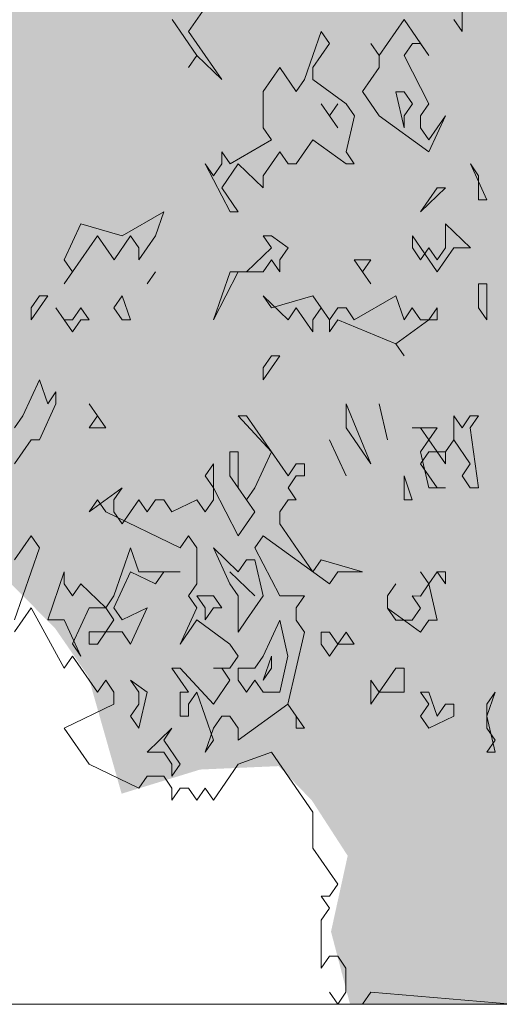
# Model space of a CAD drawing. Header units: metres. Extents: x -52 to 321, y -8 to 26.
# Tile 68 of 256: x -40.358 to -39.901, y 0 to 0.939. Entities that reach past the tile are written whole.
import ezdxf

# ---------------------------------------------------------------- set-up
doc = ezdxf.new("R2010")
doc.units = ezdxf.units.M
doc.header["$MEASUREMENT"] = 0
doc.linetypes.add('Strichlinie weit', pattern=[1.058333, 0.635, -0.423333])
for name, color, linetype in [('60 Auffüllung gesamt', 7, 'Continuous'), ('60 Pflanzen außen', 7, 'Continuous'), ('70 Kanal', 7, 'Continuous')]:
    doc.layers.add(name, color=color, linetype=linetype)

# ---------------------------------------------------------------- blocks, each defined once
blk = doc.blocks.new('Sträucher 27[12]_1', base_point=(-39.87335, 0))
at = {"layer": '60 Pflanzen außen', "linetype": 'Continuous', "lineweight": 0, "true_color": 0xffffff}
h = blk.add_hatch(color=7, dxfattribs=at)
h.paths.add_polyline_path([(-40.04332, 0.00002), (-39.7955, -0.00001), (-39.76145, 0.08896), (-39.73422, 0.04622), (-39.6616, -0.00002), (-39.61394, 0.03963), (-39.54132, -0.00003), (-39.49365, 0.03633), (-39.50046, 0.06263), (-39.50726, 0.14482), (-39.47095, 0.15468), (-39.45505, 0.23686), (-39.40286, 0.23686), (-39.37789, 0.29931), (-39.38014, 0.44856), (-39.35744, 0.51102), (-39.28028, 0.50444), (-39.24623, 0.56361), (-39.26211, 0.62278), (-39.25303, 0.68195), (-39.21671, 0.70496), (-39.17726, 0.79372), (-39.26435, 0.91865), (-39.24392, 1.03699), (-39.26661, 1.07973), (-39.28475, 1.16192), (-39.34874, 1.27369), (-39.38959, 1.27041), (-39.41683, 1.20795), (-39.47357, 1.23426), (-39.45541, 1.29014), (-39.53483, 1.35589), (-39.60291, 1.36576), (-39.64604, 1.36248), (-39.70959, 1.2803), (-39.69824, 1.32632), (-39.68234, 1.42823), (-39.70276, 1.4882), (-39.77766, 1.44796), (-39.81851, 1.42496), (-39.85708, 1.48821), (-39.90021, 1.43811), (-39.94333, 1.37566), (-39.9388, 1.32635), (-39.92973, 1.24087), (-39.96378, 1.21129), (-39.98873, 1.29677), (-40.00234, 1.36909), (-40.03865, 1.34937), (-40.06817, 1.24417), (-40.09995, 1.15213), (-40.12718, 1.23103), (-40.1771, 1.24747), (-40.25881, 1.21132), (-40.28605, 1.11139), (-40.30421, 1.04235), (-40.39726, 1.0062), (-40.4109, 0.84183), (-40.46764, 0.77938), (-40.50623, 0.70706), (-40.54027, 0.65118), (-40.56031, 0.55256), (-40.49263, 0.50324), (-40.44497, 0.46378), (-40.3769, 0.41118), (-40.3247, 0.35858), (-40.29293, 0.31255), (-40.26117, 0.20078), (-40.18628, 0.22378), (-40.11139, 0.22706), (-40.07962, 0.19418), (-40.04558, 0.14158), (-40.06147, 0.06926)])
h.paths.add_polyline_path([(-39.70469, 0.2862), (-39.61617, 0.42754), (-39.57078, 0.4374), (-39.57759, 0.38809)], flags=0)
at = {"layer": '60 Pflanzen außen', "color": 8, "linetype": 'Continuous', "lineweight": 18}
for p, q in [((-40.19728, 0.9273), (-40.17357, 0.96164)), ((-39.93648, 0.92728), (-39.93648, 0.95017)), ((-40.21309, 0.93875), (-40.18938, 0.90441)), ((-39.9918, 0.93873), (-40.01552, 0.90439)), ((-39.9681, 0.90438), (-39.9918, 0.93873)), ((-39.94439, 0.93873), (-39.93648, 0.92728)), ((-40.17358, 0.89296), (-40.19728, 0.9273)), ((-40.07084, 0.92729), (-40.08665, 0.8815)), ((-40.06293, 0.91584), (-40.07084, 0.92729)), ((-40.07874, 0.89295), (-40.06293, 0.91584)), ((-40.02342, 0.91584), (-40.01552, 0.90439)), ((-40.01552, 0.90439), (-40.02342, 0.91584)), ((-39.99181, 0.90439), (-39.9839, 0.91583)), ((-39.9839, 0.91583), (-39.976, 0.91583)), ((-39.976, 0.91583), (-39.9681, 0.90438)), ((-40.18938, 0.90441), (-40.19729, 0.89296)), ((-40.19729, 0.89296), (-40.18938, 0.90441)), ((-40.18938, 0.90441), (-40.16568, 0.88151)), ((-40.01552, 0.90439), (-40.01552, 0.89294)), ((-39.9681, 0.85859), (-39.99181, 0.90439)), ((-40.16568, 0.88151), (-40.17358, 0.89296)), ((-40.11035, 0.89295), (-40.12616, 0.87006)), ((-40.09455, 0.87005), (-40.11035, 0.89295)), ((-40.07874, 0.8815), (-40.07874, 0.89295)), ((-40.01552, 0.89294), (-40.03133, 0.87005)), ((-40.08665, 0.8815), (-40.09455, 0.87005)), ((-40.04713, 0.8586), (-40.07874, 0.8815)), ((-40.12616, 0.87006), (-40.12617, 0.83571)), ((-40.03133, 0.87005), (-40.01552, 0.84715)), ((-39.99181, 0.87004), (-39.99971, 0.87004)), ((-39.99971, 0.87004), (-39.99181, 0.8357)), ((-39.98391, 0.85859), (-39.99181, 0.87004)), ((-40.07084, 0.8586), (-40.05504, 0.83571)), ((-40.06294, 0.84715), (-40.07084, 0.8586)), ((-40.06294, 0.84715), (-40.05504, 0.8586)), ((-40.05504, 0.8586), (-40.06294, 0.84715)), ((-40.03923, 0.84715), (-40.04713, 0.8586)), ((-39.99181, 0.84715), (-39.98391, 0.85859)), ((-39.97601, 0.84715), (-39.9681, 0.85859)), ((-40.05504, 0.83571), (-40.06294, 0.84715)), ((-40.04714, 0.81281), (-40.03923, 0.84715)), ((-40.01552, 0.84715), (-39.96811, 0.8128)), ((-39.99181, 0.8357), (-39.99181, 0.84715)), ((-39.97601, 0.8357), (-39.97601, 0.84715)), ((-39.96811, 0.8128), (-39.9523, 0.84714)), ((-39.9523, 0.84714), (-39.96811, 0.82425)), ((-40.12617, 0.83571), (-40.11826, 0.82426)), ((-39.96811, 0.82425), (-39.97601, 0.8357)), ((-40.11826, 0.82426), (-40.15778, 0.80137)), ((-40.09456, 0.80137), (-40.07875, 0.82426)), ((-40.07875, 0.82426), (-40.04714, 0.80136)), ((-40.15778, 0.80137), (-40.16568, 0.81282)), ((-40.16568, 0.81282), (-40.16568, 0.80137)), ((-40.12617, 0.78992), (-40.11036, 0.81282)), ((-40.11036, 0.81282), (-40.10246, 0.80137)), ((-40.03924, 0.80136), (-40.04714, 0.81281)), ((-40.17359, 0.78993), (-40.18149, 0.80137)), ((-40.18149, 0.80137), (-40.15779, 0.75558)), ((-40.16568, 0.80137), (-40.17359, 0.78993)), ((-40.16569, 0.77848), (-40.14988, 0.80137)), ((-40.14988, 0.80137), (-40.12617, 0.77847)), ((-40.10246, 0.80137), (-40.09456, 0.80137)), ((-40.04714, 0.80136), (-40.03924, 0.80136)), ((-39.91279, 0.76701), (-39.92859, 0.80135)), ((-39.92859, 0.80135), (-39.92069, 0.7899)), ((-40.12617, 0.77847), (-40.12617, 0.78992)), ((-39.92069, 0.7899), (-39.92069, 0.76701)), ((-40.14988, 0.75558), (-40.16569, 0.77848)), ((-39.97602, 0.75556), (-39.9523, 0.77846)), ((-39.96021, 0.77846), (-39.97602, 0.75556)), ((-39.9523, 0.77846), (-39.96021, 0.77846)), ((-39.92069, 0.76701), (-39.91279, 0.76701)), ((-40.22101, 0.75559), (-40.26053, 0.7327)), ((-40.22892, 0.73269), (-40.22101, 0.75559)), ((-40.15779, 0.75558), (-40.14988, 0.75558)), ((-40.30004, 0.74415), (-40.31585, 0.70981)), ((-40.26053, 0.7327), (-40.30004, 0.74415)), ((-39.9286, 0.72122), (-39.95231, 0.74411)), ((-39.95231, 0.74411), (-39.95231, 0.72122)), ((-40.31585, 0.68691), (-40.28424, 0.7327)), ((-40.28424, 0.7327), (-40.26843, 0.7098)), ((-40.26843, 0.7098), (-40.25263, 0.73269)), ((-40.25263, 0.73269), (-40.24472, 0.72125)), ((-40.24472, 0.7098), (-40.22892, 0.73269)), ((-40.11827, 0.73268), (-40.12618, 0.73268)), ((-40.12618, 0.73268), (-40.11827, 0.72123)), ((-40.10247, 0.72123), (-40.11827, 0.73268)), ((-39.98392, 0.72122), (-39.98392, 0.73267)), ((-39.98392, 0.73267), (-39.96022, 0.69832)), ((-40.24472, 0.72125), (-40.24472, 0.7098)), ((-40.11827, 0.72123), (-40.14199, 0.69834)), ((-40.11037, 0.70979), (-40.10247, 0.72123)), ((-39.97602, 0.70977), (-39.98392, 0.72122)), ((-39.96812, 0.72122), (-39.97602, 0.70977)), ((-39.96021, 0.70977), (-39.96812, 0.72122)), ((-39.95231, 0.72122), (-39.96021, 0.70977)), ((-39.95231, 0.70977), (-39.94441, 0.72122)), ((-39.94441, 0.72122), (-39.9286, 0.72122)), ((-40.31585, 0.70981), (-40.30795, 0.69836)), ((-40.12618, 0.69834), (-40.11828, 0.70979)), ((-40.11828, 0.70979), (-40.11037, 0.69834)), ((-40.11037, 0.69834), (-40.11037, 0.70979)), ((-40.02344, 0.70978), (-40.03924, 0.70978)), ((-40.03924, 0.70978), (-40.02344, 0.68688)), ((-40.03134, 0.69833), (-40.02344, 0.70978)), ((-39.96022, 0.69832), (-39.95231, 0.70977)), ((-40.30795, 0.69836), (-40.31585, 0.68691)), ((-40.23682, 0.6869), (-40.22892, 0.69835)), ((-40.22892, 0.69835), (-40.23682, 0.6869)), ((-40.15779, 0.69834), (-40.1736, 0.65255)), ((-40.1736, 0.65255), (-40.14989, 0.69834)), ((-40.14199, 0.69834), (-40.15779, 0.69834)), ((-40.14989, 0.69834), (-40.12618, 0.69834)), ((-40.02344, 0.68688), (-40.03134, 0.69833)), ((-39.9128, 0.68687), (-39.9207, 0.68687)), ((-39.9207, 0.68687), (-39.9207, 0.66398)), ((-39.9128, 0.65253), (-39.9128, 0.68687)), ((-40.34747, 0.65257), (-40.33166, 0.67546)), ((-40.33956, 0.67546), (-40.34747, 0.66402)), ((-40.33166, 0.67546), (-40.33956, 0.67546)), ((-40.26053, 0.67546), (-40.26844, 0.66401)), ((-40.25263, 0.65256), (-40.26053, 0.67546)), ((-40.11828, 0.664), (-40.12618, 0.67544)), ((-40.12618, 0.67544), (-40.10247, 0.65255)), ((-40.07876, 0.67544), (-40.11828, 0.664)), ((-40.06296, 0.65254), (-40.07876, 0.67544)), ((-39.99973, 0.67543), (-40.03925, 0.65254)), ((-39.99183, 0.65254), (-39.99973, 0.67543)), ((-40.34747, 0.66402), (-40.34747, 0.65257)), ((-40.31586, 0.65257), (-40.32376, 0.66401)), ((-40.32376, 0.66401), (-40.30796, 0.64112)), ((-40.30005, 0.66401), (-40.30795, 0.65257)), ((-40.29215, 0.65256), (-40.30005, 0.66401)), ((-40.26844, 0.66401), (-40.26054, 0.65256)), ((-40.10247, 0.65255), (-40.09457, 0.66399)), ((-40.09457, 0.66399), (-40.07877, 0.6411)), ((-40.07877, 0.65254), (-40.07086, 0.66399)), ((-40.07086, 0.66399), (-40.06296, 0.65254)), ((-40.05506, 0.66399), (-40.06296, 0.65254)), ((-40.04715, 0.66399), (-40.05506, 0.66399)), ((-40.03925, 0.65254), (-40.04715, 0.66399)), ((-39.98393, 0.66398), (-39.99183, 0.65254)), ((-39.97603, 0.65253), (-39.98393, 0.66398)), ((-39.96022, 0.66398), (-39.96812, 0.65253)), ((-39.96022, 0.65253), (-39.96022, 0.66398)), ((-39.9207, 0.66398), (-39.9128, 0.65253)), ((-40.30795, 0.65257), (-40.31586, 0.65257)), ((-40.30796, 0.64112), (-40.30005, 0.65256)), ((-40.30005, 0.65256), (-40.29215, 0.65256)), ((-40.26054, 0.65256), (-40.25263, 0.65256)), ((-40.07877, 0.6411), (-40.07877, 0.65254)), ((-40.06296, 0.65254), (-40.06296, 0.64109)), ((-40.06296, 0.64109), (-40.05506, 0.65254)), ((-40.05506, 0.65254), (-39.99974, 0.62964)), ((-39.99974, 0.62964), (-39.96812, 0.65253)), ((-39.96812, 0.65253), (-39.97603, 0.65253)), ((-39.96812, 0.65253), (-39.96022, 0.65253)), ((-39.99974, 0.62964), (-39.99183, 0.61819)), ((-39.99183, 0.61819), (-39.99974, 0.62964)), ((-40.12619, 0.59531), (-40.11038, 0.6182)), ((-40.11828, 0.6182), (-40.12619, 0.60676)), ((-40.11038, 0.6182), (-40.11828, 0.6182)), ((-40.12619, 0.60676), (-40.12619, 0.59531)), ((-40.33957, 0.59533), (-40.35538, 0.56099)), ((-40.33167, 0.57243), (-40.33957, 0.59533)), ((-40.32377, 0.58388), (-40.33167, 0.57243)), ((-40.32377, 0.57243), (-40.32377, 0.58388)), ((-40.33958, 0.53809), (-40.32377, 0.57243)), ((-40.27635, 0.54953), (-40.29216, 0.57243)), ((-40.29216, 0.57243), (-40.28425, 0.56098)), ((-40.02346, 0.51517), (-40.04716, 0.57241)), ((-40.04716, 0.57241), (-40.04716, 0.54951)), ((-40.01555, 0.5724), (-40.00765, 0.53806)), ((-40.00765, 0.53806), (-40.01555, 0.5724)), ((-40.35538, 0.56099), (-40.36329, 0.54954)), ((-40.28425, 0.56098), (-40.29216, 0.54953)), ((-40.142, 0.56097), (-40.1499, 0.56097)), ((-40.1499, 0.56097), (-40.11829, 0.52662)), ((-40.10249, 0.50372), (-40.142, 0.56097)), ((-39.93652, 0.5495), (-39.94442, 0.56095)), ((-39.94442, 0.56095), (-39.94442, 0.53805)), ((-39.92862, 0.56095), (-39.93652, 0.5495)), ((-39.92862, 0.5495), (-39.92071, 0.56095)), ((-39.92071, 0.56095), (-39.92862, 0.56095)), ((-40.29216, 0.54953), (-40.27635, 0.54953)), ((-40.04716, 0.54951), (-40.02346, 0.51517)), ((-39.96023, 0.5495), (-39.98394, 0.5495)), ((-39.98394, 0.5495), (-39.97604, 0.5495)), ((-39.97604, 0.5495), (-39.96813, 0.53806)), ((-39.96813, 0.53806), (-39.96023, 0.5495)), ((-39.92072, 0.49226), (-39.92862, 0.5495)), ((-40.36329, 0.5152), (-40.34748, 0.53809)), ((-40.34748, 0.53809), (-40.33958, 0.53809)), ((-40.06297, 0.53806), (-40.04717, 0.50372)), ((-40.04717, 0.50372), (-40.06297, 0.53806)), ((-39.96813, 0.53806), (-39.97604, 0.52661)), ((-39.96023, 0.52661), (-39.96813, 0.53806)), ((-39.94442, 0.53805), (-39.95233, 0.52661)), ((-39.95233, 0.52661), (-39.94442, 0.53805)), ((-39.94442, 0.53805), (-39.92862, 0.51516)), ((-40.1499, 0.52662), (-40.15781, 0.52663)), ((-40.15781, 0.52663), (-40.15781, 0.50373)), ((-40.14991, 0.49228), (-40.1499, 0.52662)), ((-40.11829, 0.52662), (-40.1341, 0.49228)), ((-39.97604, 0.52661), (-39.96814, 0.49226)), ((-39.97604, 0.51516), (-39.96813, 0.52661)), ((-39.96813, 0.52661), (-39.96023, 0.52661)), ((-39.95233, 0.52661), (-39.96023, 0.52661)), ((-39.96023, 0.52661), (-39.95233, 0.51516)), ((-39.95233, 0.51516), (-39.95233, 0.52661)), ((-40.17362, 0.51518), (-40.18152, 0.50373)), ((-40.17362, 0.49228), (-40.17362, 0.51518)), ((-40.09458, 0.51517), (-40.10249, 0.50372)), ((-40.08668, 0.51517), (-40.09458, 0.51517)), ((-40.08668, 0.50372), (-40.08668, 0.51517)), ((-39.96023, 0.49226), (-39.97604, 0.51516)), ((-39.92862, 0.51516), (-39.93652, 0.50371)), ((-40.18152, 0.50373), (-40.17362, 0.49228)), ((-40.15781, 0.50373), (-40.1341, 0.46938)), ((-40.10249, 0.49228), (-40.09459, 0.50372)), ((-40.09459, 0.50372), (-40.08668, 0.50372)), ((-39.98394, 0.48082), (-39.99185, 0.50371)), ((-39.99185, 0.50371), (-39.99185, 0.48082)), ((-39.93652, 0.50371), (-39.92862, 0.49226)), ((-40.26055, 0.49229), (-40.29217, 0.4694)), ((-40.26846, 0.48085), (-40.26055, 0.49229)), ((-40.14991, 0.44649), (-40.17362, 0.49228)), ((-40.17362, 0.49228), (-40.17362, 0.48084)), ((-40.14201, 0.48083), (-40.14991, 0.49228)), ((-40.1341, 0.49228), (-40.14201, 0.48083)), ((-40.09459, 0.48083), (-40.10249, 0.49228)), ((-39.96814, 0.49226), (-39.95233, 0.49226)), ((-39.95233, 0.49226), (-39.96023, 0.49226)), ((-39.92862, 0.49226), (-39.92072, 0.49226)), ((-40.29217, 0.4694), (-40.28426, 0.48085)), ((-40.28426, 0.48085), (-40.27636, 0.4694)), ((-40.26846, 0.4694), (-40.26846, 0.48085)), ((-40.24475, 0.48084), (-40.26055, 0.45795)), ((-40.23684, 0.46939), (-40.24475, 0.48084)), ((-40.22894, 0.48084), (-40.23684, 0.46939)), ((-40.22104, 0.48084), (-40.22894, 0.48084)), ((-40.21313, 0.46939), (-40.22104, 0.48084)), ((-40.18942, 0.48084), (-40.21313, 0.46939)), ((-40.18152, 0.46939), (-40.18942, 0.48084)), ((-40.17362, 0.48084), (-40.18152, 0.46939)), ((-40.1104, 0.46938), (-40.10249, 0.48083)), ((-40.10249, 0.48083), (-40.09459, 0.48083)), ((-39.99185, 0.48082), (-39.98394, 0.48082)), ((-40.27636, 0.4694), (-40.20524, 0.43505)), ((-40.26055, 0.45795), (-40.26846, 0.4694)), ((-40.1341, 0.46938), (-40.14991, 0.44649)), ((-40.1104, 0.45793), (-40.1104, 0.46938)), ((-40.07879, 0.41214), (-40.1104, 0.45793)), ((-40.3633, 0.42362), (-40.34749, 0.44651)), ((-40.34749, 0.44651), (-40.33959, 0.43506)), ((-40.20524, 0.43505), (-40.19733, 0.44649)), ((-40.19733, 0.44649), (-40.18943, 0.43505)), ((-40.13411, 0.43504), (-40.1262, 0.44649)), ((-40.1262, 0.44649), (-40.06298, 0.40069)), ((-40.33959, 0.43506), (-40.3633, 0.36638)), ((-40.25265, 0.43505), (-40.26846, 0.38926)), ((-40.24475, 0.41216), (-40.25265, 0.43505)), ((-40.18943, 0.43505), (-40.18943, 0.4007)), ((-40.14992, 0.41215), (-40.17362, 0.43504)), ((-40.17362, 0.43504), (-40.15782, 0.4007)), ((-40.1104, 0.38925), (-40.13411, 0.43504)), ((-40.14201, 0.42359), (-40.14992, 0.41215)), ((-40.13411, 0.42359), (-40.14201, 0.42359)), ((-40.12621, 0.38925), (-40.13411, 0.42359)), ((-40.07088, 0.42359), (-40.07879, 0.41214)), ((-40.03137, 0.41214), (-40.07088, 0.42359)), ((-40.31588, 0.41216), (-40.33169, 0.36637)), ((-40.31588, 0.40072), (-40.31588, 0.41216)), ((-40.26847, 0.37781), (-40.25266, 0.41216)), ((-40.25266, 0.41216), (-40.22895, 0.40071)), ((-40.20524, 0.41215), (-40.24475, 0.41216)), ((-40.22895, 0.40071), (-40.22104, 0.41215)), ((-40.22104, 0.41215), (-40.20524, 0.41215)), ((-40.15782, 0.41215), (-40.13411, 0.38925)), ((-40.13411, 0.38925), (-40.15782, 0.41215)), ((-40.06298, 0.40069), (-40.05508, 0.41214)), ((-40.05508, 0.41214), (-40.03137, 0.41214)), ((-39.96815, 0.40068), (-39.97605, 0.41213)), ((-39.97605, 0.41213), (-39.96815, 0.40068)), ((-39.96815, 0.40068), (-39.96024, 0.41213)), ((-39.96024, 0.41213), (-39.96815, 0.40068)), ((-39.96024, 0.41213), (-39.95234, 0.40068)), ((-39.95234, 0.41213), (-39.96024, 0.41213)), ((-39.95234, 0.40068), (-39.95234, 0.41213)), ((-40.30798, 0.38927), (-40.31588, 0.40072)), ((-40.30008, 0.40071), (-40.30798, 0.38927)), ((-40.27637, 0.37782), (-40.30008, 0.40071)), ((-40.18943, 0.4007), (-40.19734, 0.38926)), ((-40.15782, 0.4007), (-40.14992, 0.38925)), ((-40.00766, 0.38924), (-39.99976, 0.40068)), ((-39.99976, 0.40068), (-40.00766, 0.38924)), ((-39.96815, 0.40068), (-39.97605, 0.38923)), ((-39.96025, 0.36634), (-39.96815, 0.40068)), ((-40.26846, 0.38926), (-40.27637, 0.37782)), ((-40.19734, 0.38926), (-40.18943, 0.37781)), ((-40.17363, 0.38925), (-40.18943, 0.38926)), ((-40.18943, 0.38926), (-40.18153, 0.37781)), ((-40.16573, 0.37781), (-40.17363, 0.38925)), ((-40.14992, 0.38925), (-40.14992, 0.35491)), ((-40.14202, 0.36636), (-40.12621, 0.38925)), ((-40.08669, 0.38925), (-40.1104, 0.38925)), ((-40.0946, 0.3778), (-40.08669, 0.38925)), ((-40.00766, 0.37779), (-40.00766, 0.38924)), ((-40.00766, 0.38924), (-40.00766, 0.37779)), ((-39.97605, 0.38923), (-39.98395, 0.38924)), ((-39.98395, 0.38924), (-39.97605, 0.37779)), ((-40.3633, 0.35493), (-40.3475, 0.37782)), ((-40.3475, 0.37782), (-40.31589, 0.32058)), ((-40.30798, 0.34348), (-40.29217, 0.37782)), ((-40.29217, 0.37782), (-40.27637, 0.37782)), ((-40.27637, 0.37782), (-40.26847, 0.36637)), ((-40.26056, 0.36637), (-40.26847, 0.37781)), ((-40.23685, 0.37781), (-40.26056, 0.36637)), ((-40.25266, 0.34347), (-40.23685, 0.37781)), ((-40.18943, 0.37781), (-40.20524, 0.34347)), ((-40.18153, 0.37781), (-40.18153, 0.36636)), ((-40.18153, 0.36636), (-40.17363, 0.37781)), ((-40.17363, 0.37781), (-40.16573, 0.37781)), ((-40.0946, 0.36635), (-40.0946, 0.3778)), ((-39.99976, 0.36634), (-40.00766, 0.37779)), ((-40.00766, 0.37779), (-39.97605, 0.35489)), ((-39.97605, 0.37779), (-39.98396, 0.36634)), ((-40.33169, 0.36637), (-40.31588, 0.36637)), ((-40.31588, 0.36637), (-40.30008, 0.33203)), ((-40.26847, 0.36637), (-40.27637, 0.35492)), ((-40.20524, 0.34347), (-40.18944, 0.36636)), ((-40.18944, 0.36636), (-40.15783, 0.34346)), ((-40.14992, 0.35491), (-40.14202, 0.36636)), ((-40.1104, 0.36635), (-40.12621, 0.33201)), ((-40.10251, 0.33201), (-40.1104, 0.36635)), ((-40.0867, 0.3549), (-40.0946, 0.36635)), ((-39.98396, 0.36634), (-39.99976, 0.36634)), ((-39.97605, 0.35489), (-39.96815, 0.36634)), ((-39.96815, 0.36634), (-39.96025, 0.36634)), ((-40.27637, 0.35492), (-40.29218, 0.35492)), ((-40.29218, 0.35492), (-40.29218, 0.34347)), ((-40.28427, 0.34347), (-40.27637, 0.35492)), ((-40.27637, 0.35492), (-40.26056, 0.35492)), ((-40.26056, 0.35492), (-40.25266, 0.34347)), ((-40.10251, 0.28622), (-40.0867, 0.3549)), ((-40.06299, 0.3549), (-40.07089, 0.3549)), ((-40.07089, 0.3549), (-40.07089, 0.34345)), ((-40.05509, 0.34345), (-40.06299, 0.3549)), ((-40.04718, 0.3549), (-40.05509, 0.34345)), ((-40.03928, 0.34345), (-40.04718, 0.3549)), ((-40.30008, 0.33203), (-40.30798, 0.34348)), ((-40.29218, 0.34347), (-40.28427, 0.34347)), ((-40.15783, 0.34346), (-40.14992, 0.33201)), ((-40.07089, 0.34345), (-40.06299, 0.332)), ((-40.06299, 0.332), (-40.05509, 0.34345)), ((-40.05509, 0.34345), (-40.03928, 0.34345)), ((-40.31589, 0.32058), (-40.30798, 0.33203)), ((-40.30798, 0.33203), (-40.28428, 0.29768)), ((-40.14992, 0.33201), (-40.15783, 0.32057)), ((-40.12621, 0.33201), (-40.13412, 0.32056)), ((-40.12622, 0.30911), (-40.11831, 0.33201)), ((-40.11831, 0.33201), (-40.11831, 0.32056)), ((-40.11041, 0.29767), (-40.10251, 0.33201)), ((-40.20525, 0.32057), (-40.21315, 0.32057)), ((-40.21315, 0.32057), (-40.19735, 0.29767)), ((-40.17364, 0.28622), (-40.20525, 0.32057)), ((-40.15783, 0.32057), (-40.17363, 0.32057)), ((-40.17363, 0.32057), (-40.16573, 0.32057)), ((-40.16573, 0.32057), (-40.15783, 0.30912)), ((-40.14992, 0.32056), (-40.14993, 0.30912)), ((-40.13412, 0.32056), (-40.14992, 0.32056)), ((-40.11831, 0.32056), (-40.12622, 0.30911)), ((-39.99977, 0.32055), (-40.01557, 0.29766)), ((-39.99186, 0.32055), (-39.99977, 0.32055)), ((-39.99187, 0.29765), (-39.99186, 0.32055)), ((-40.28428, 0.29768), (-40.27637, 0.30913)), ((-40.27637, 0.30913), (-40.26847, 0.29768)), ((-40.23686, 0.29768), (-40.25267, 0.30913)), ((-40.25267, 0.30913), (-40.24476, 0.29768)), ((-40.15783, 0.30912), (-40.17364, 0.28622)), ((-40.14993, 0.30912), (-40.14202, 0.29767)), ((-40.14202, 0.29767), (-40.13412, 0.30912)), ((-40.13412, 0.30912), (-40.12622, 0.29767)), ((-40.01557, 0.29766), (-40.02348, 0.3091)), ((-40.02348, 0.3091), (-40.02348, 0.28621)), ((-40.26847, 0.29768), (-40.26847, 0.28623)), ((-40.24477, 0.26333), (-40.23686, 0.29768)), ((-40.24476, 0.29768), (-40.24476, 0.28623)), ((-40.19735, 0.29767), (-40.20525, 0.29767)), ((-40.20525, 0.29767), (-40.20525, 0.27478)), ((-40.19735, 0.28623), (-40.18944, 0.29767)), ((-40.18944, 0.29767), (-40.17364, 0.25188)), ((-40.12622, 0.29767), (-40.11041, 0.29767)), ((-40.02348, 0.28621), (-40.01557, 0.29766)), ((-40.01557, 0.29766), (-39.99187, 0.29765)), ((-39.96816, 0.29765), (-39.97606, 0.29765)), ((-39.97606, 0.29765), (-39.96816, 0.2862)), ((-39.96026, 0.27476), (-39.96816, 0.29765)), ((-39.91284, 0.27475), (-39.90493, 0.29765)), ((-39.90493, 0.29765), (-39.91284, 0.2862)), ((-40.26847, 0.28623), (-40.31589, 0.26334)), ((-40.24476, 0.28623), (-40.25267, 0.27478)), ((-40.19735, 0.27478), (-40.19735, 0.28623)), ((-40.14993, 0.25188), (-40.10251, 0.28622)), ((-40.10251, 0.28622), (-40.09461, 0.27477)), ((-40.08671, 0.26332), (-40.10251, 0.28622)), ((-39.96816, 0.2862), (-39.97606, 0.27476)), ((-39.95235, 0.2862), (-39.96026, 0.27476)), ((-39.94445, 0.2862), (-39.95235, 0.2862)), ((-39.94445, 0.27475), (-39.94445, 0.2862)), ((-39.91284, 0.2862), (-39.91284, 0.2633)), ((-40.25267, 0.27478), (-40.24477, 0.26333)), ((-40.20525, 0.27478), (-40.19735, 0.27478)), ((-40.17364, 0.26333), (-40.16574, 0.27477)), ((-40.16574, 0.27477), (-40.15783, 0.27477)), ((-40.15783, 0.27477), (-40.14993, 0.26333)), ((-40.09461, 0.27477), (-40.09461, 0.26332)), ((-39.97606, 0.27476), (-39.96816, 0.26331)), ((-39.96816, 0.26331), (-39.94445, 0.27475)), ((-39.90494, 0.24041), (-39.91284, 0.27475)), ((-40.31589, 0.26334), (-40.29219, 0.229)), ((-40.21315, 0.26333), (-40.23687, 0.24044)), ((-40.22106, 0.25188), (-40.21315, 0.26333)), ((-40.18154, 0.24043), (-40.17364, 0.26333)), ((-40.14993, 0.26333), (-40.14993, 0.25188)), ((-40.09461, 0.26332), (-40.08671, 0.26332)), ((-39.91284, 0.2633), (-39.90494, 0.25185)), ((-40.20525, 0.22899), (-40.22106, 0.25188)), ((-40.17364, 0.25188), (-40.18154, 0.24043)), ((-39.90494, 0.25185), (-39.91284, 0.24041)), ((-40.23687, 0.24044), (-40.22106, 0.24044)), ((-40.22106, 0.24044), (-40.21316, 0.22899)), ((-40.14993, 0.22898), (-40.11832, 0.24043)), ((-40.11832, 0.24043), (-40.07881, 0.18318)), ((-39.91284, 0.24041), (-39.90494, 0.24041)), ((-40.29219, 0.229), (-40.24477, 0.2061)), ((-40.21316, 0.22899), (-40.21316, 0.21754)), ((-40.21316, 0.21754), (-40.20525, 0.22899)), ((-40.17365, 0.19464), (-40.14993, 0.22898)), ((-40.24477, 0.2061), (-40.23687, 0.21754)), ((-40.23687, 0.21754), (-40.22106, 0.21754)), ((-40.22106, 0.21754), (-40.21316, 0.20609)), ((-40.21316, 0.20609), (-40.21316, 0.19464)), ((-40.21316, 0.19464), (-40.20526, 0.20609)), ((-40.20526, 0.20609), (-40.19735, 0.20609)), ((-40.19735, 0.20609), (-40.18945, 0.19464)), ((-40.18945, 0.19464), (-40.18155, 0.20609)), ((-40.18155, 0.20609), (-40.17365, 0.19464)), ((-40.07881, 0.18318), (-40.07881, 0.14884)), ((-40.07881, 0.14884), (-40.05511, 0.1145)), ((-40.05511, 0.1145), (-40.06301, 0.10305)), ((-40.06301, 0.10305), (-40.07091, 0.10305)), ((-40.07091, 0.10305), (-40.06301, 0.0916)), ((-40.06301, 0.0916), (-40.07092, 0.08015)), ((-40.07092, 0.08015), (-40.07092, 0.03436)), ((-40.07092, 0.03436), (-40.06302, 0.04581)), ((-40.06302, 0.04581), (-40.05511, 0.04581)), ((-40.05511, 0.04581), (-40.04721, 0.03436)), ((-40.04721, 0.03436), (-40.04721, 0.01146)), ((-40.05512, 0.00002), (-40.06302, 0.01147)), ((-40.06302, 0.01147), (-40.05512, 0.00002)), ((-40.04721, 0.01146), (-40.05512, 0.00002)), ((-40.03141, 0.00002), (-40.02351, 0.01146)), ((-40.02351, 0.01146), (-39.88915, 0)), ((-40.05512, 0.00002), (-40.03141, 0.00002))]:
    blk.add_line(p, q, dxfattribs=at)

msp = doc.modelspace()

# ---------------------------------------------------------------- linework, layer by layer
at = {"layer": '60 Auffüllung gesamt', "color": 8, "linetype": 'Continuous', "lineweight": 18}
msp.add_line((-30.19434, 0), (-45.20507, 0), dxfattribs=at)
at = {"layer": '70 Kanal', "color": 7, "linetype": 'Strichlinie weit', "lineweight": 13}
msp.add_line((-28.25227, 0), (-44.05432, 0), dxfattribs=at)

# ---------------------------------------------------------------- block references
at = {"layer": '60 Pflanzen außen', "color": 8, "linetype": 'Continuous', "lineweight": 18}
msp.add_blockref('Sträucher 27[12]_1', (-39.87335, 0), dxfattribs=at)

doc.saveas('drawing.dxf')
